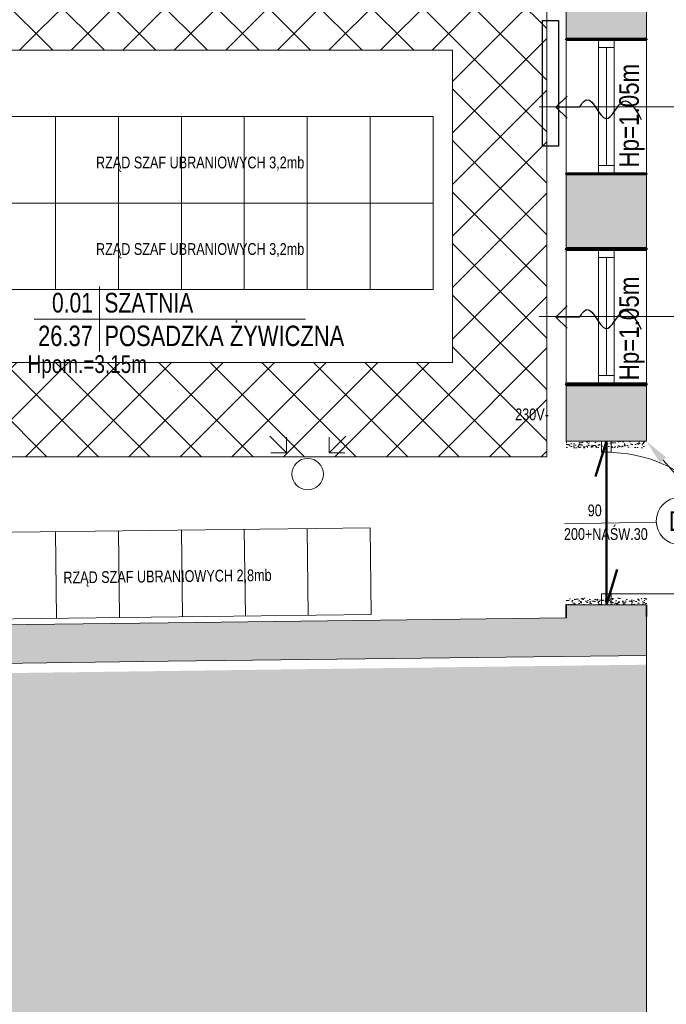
# Model space of a CAD drawing. Header units: millimetres. Extents: x 27490 to 108194, y -40520 to 41185.
# Tile 32 of 65: x 30097 to 30508, y -30400 to -29775. Entities that reach past the tile are written whole.
import ezdxf
from ezdxf import colors
from ezdxf.entities.mleader import LeaderData, LeaderLine
from ezdxf.enums import TextEntityAlignment as Align
from ezdxf.math import Vec2, Vec3

# ---------------------------------------------------------------- set-up
doc = ezdxf.new("R2010")
doc.units = ezdxf.units.MM
doc.layers.get('0').update_dxf_attribs({"lineweight": 18})
doc.layers.get('Defpoints').update_dxf_attribs({"lineweight": 18})
for name, color, linetype, lineweight in [('BA_met', 7, 'Continuous', 18), ('BA_sym', 7, 'Continuous', 18), ('BA_txc', 1, 'Continuous', 18), ('BA_txs', 2, 'Continuous', 18), ('Cienka', 7, 'Continuous', 18), ('mm_grzejniki', 30, 'Continuous', 30), ('mm_Wentylacja', 5, 'Continuous', 50), ('PG_WIDOKOWE_CIENKIE', 1, 'Continuous', 18), ('PG_WYMIARY', 1, 'Continuous', 18), ('PG_WYPOSAŻENIE', 1, 'Continuous', 18), ('PG_ŚCIANY_DZIAŁOWE', 3, 'Continuous', 18), ('PG_ŚCIANY_SŁUPY', 4, 'Continuous', 35), ('Przekrojowa', 60, 'Continuous', 18), ('WYBURZENIA', 160, 'Continuous', 30)]:
    doc.layers.add(name, color=color, linetype=linetype, lineweight=lineweight)
doc.styles.add('BIKTC', font='bikromsw.shx', dxfattribs={"width": 0.8})
doc.styles.add('BIKTS', font='bikromsw.shx', dxfattribs={"width": 0.85})
doc.styles.add('BIKWYM', font='BIKROMSW.SHX', dxfattribs={"width": 0.8})
doc.styles.add('ROMANS', font='bikromsw.shx', dxfattribs={"width": 0.8})
doc.styles.get("Standard").update_dxf_attribs({"font": 'arial.ttf'})
doc.dimstyles.new('BA_KR_50', dxfattribs={"dimscale": 0.5, "dimtxt": 25, "dimasz": 1.666667, "dimexe": 24, "dimexo": 0, "dimgap": 0, "dimtad": 0, "dimdec": 1, "dimrnd": 0.5, "dimzin": 9, "dimdsep": 46, "dimtxsty": 'BIKWYM', "dimblk": 'WYM-KR', "dimcen": 0, "dimdle": 20, "dimclrd": 256, "dimclre": 256, "dimclrt": 7, "dimadec": 0, "dimazin": 0, "dimtfac": 0.033333, "dimtdec": 1, "dimtmove": 0, "dimatfit": 3, "dimldrblk": 'WYM-KR', "dimfxl": 40, "dimfxlon": 1, "dimtvp": 0.8, "dimtolj": 1, "dimarcsym": 0})
pattern_1 = [(50, (-22681.607, 2584.853), (5.64772474, -0.49411165), [0.59055, -6.49605]), (355, (-22681.607, 2584.853), (-1.09254606, 5.9227622), [0.47244, -5.1968581]), (100.451445, (-22681.1365, 2584.812), (4.55517866, 5.4286503), [0.50189027, -5.5207976]), (46.1842, (-22681.607, 2586.428), (8.4034503, -1.3033122), [0.885825, -9.744075]), (96.635558, (-22680.907, 2586.319), (7.3595282, 7.6702099), [0.7528357, -8.2812039]), (351.184151, (-22681.607, 2586.428), (7.3595282, 7.6702099), [0.708659, -7.7952517]), (21, (-22680.82, 2586.0342), (4.70004613, -3.17022114), [0.59055, -6.49605]), (326, (-22680.82, 2586.034), (1.9158629, 5.70982695), [0.47244, -5.19684]), (71.451445, (-22680.428, 2585.77), (6.615909, 2.53960584), [0.50189027, -5.52078807]), (37.5, (-22681.6072, 2584.8531), (0.0957467, 2.621206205), [0, -5.133848, 0, -5.27558, 0, -5.216525]), (7.5, (-22681.6072, 2584.853), (2.07140954, 3.10559782), [0, -3.007868, 0, -5.015738, 0, -1.988185]), (327.5, (-22683.363, 2584.8531), (4.20330845, -0.177591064), [0, -1.9685, 0, -6.14172, 0, -8.14959]), (317.5, (-22684.1505, 2584.853), (4.59200462, 0.78822122), [0, -2.55905, 0, -4.078732, 0, -5.78739])]

# ---------------------------------------------------------------- blocks, each defined once
blk = doc.blocks.new('bikmet')
blk.add_line((0, 1.65), (0, -1.65))
at = {"style": 'ROMANS', "width": 0.8}
blk.add_attdef('NRPOM', text='', height=1, dxfattribs=at).set_placement((-0.333, 0.333), align=Align.RIGHT)
blk.add_attdef('NWAPOM', (0.25, 0.333), '', height=1, dxfattribs=at)
blk.add_attdef('RAREA', text='', height=1.042, dxfattribs=at).set_placement((-0.333, -0.333), align=Align.TOP_RIGHT)
blk.add_attdef('PODLOGA', text='', height=1.042, dxfattribs=at).set_placement((0.25, -0.333), align=Align.TOP_LEFT)
blk = doc.blocks.new('symdrz')
blk.add_lwpolyline([(-10, -30, -1), (-10, 30), (10, 30, -1), (10, -30)], format="xyb", close=True)
at = {"style": 'BIKTS', "width": 0.8}
blk.add_attdef('SZERDRZ', text='', height=25, dxfattribs=at).set_placement((77.1, 8.8), align=Align.CENTER)
blk.add_attdef('SYMDRZ', text='', height=25, dxfattribs=at).set_placement((0, 0), align=Align.MIDDLE)
blk.add_attdef('WYSDRZ', text='', height=25, dxfattribs=at).set_placement((77.1, -9.5), align=Align.TOP_CENTER)
blk = doc.blocks.new('WYM-KR')
at = {"linetype": 'ByBlock'}
blk.add_line((11.52, 0), (-11.52, 0), dxfattribs=at)
at = {"color": 7, "linetype": 'ByBlock'}
blk.add_line((6.24, 6.24), (-6.24, -6.24), dxfattribs=at)
blk = doc.blocks.new('*D762')
at = {"layer": 'Defpoints', "color": 0, "transparency": 16777216}
for p in [(29775.69, -29654.48), (30393.19, -29787.23), (30604.01, -29787.23)]:
    blk.add_point(p, dxfattribs=at)
at = {"layer": 'PG_WYMIARY', "lineweight": -2, "transparency": 16777216}
for p, q in [((30584.01, -29654.48), (30616.01, -29654.48)), ((30604.01, -29655.31), (30604.01, -29786.4)), ((30584.01, -29787.23), (30616.01, -29787.23))]:
    blk.add_line(p, q, dxfattribs=at)
at = {"layer": 'PG_WYMIARY', "lineweight": -2, "transparency": 16777216, "xscale": 0.8333333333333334, "yscale": 0.8333333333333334, "zscale": 0.8333333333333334}
for p, rotation in [((30604.01, -29654.48), 90), ((30604.01, -29787.23), 270)]:
    blk.add_blockref('WYM-KR', p, dxfattribs=dict(at, rotation=rotation))
at = {"layer": 'PG_WYMIARY', "color": 7, "transparency": 16777216, "insert": (30594.01, -29720.85), "char_height": 12.5, "attachment_point": 5, "rotation": 90, "style": 'BIKWYM'}
blk.add_mtext('\\A1;133', dxfattribs=at)
blk = doc.blocks.new('*D763')
at = {"layer": 'Defpoints', "color": 0, "transparency": 16777216}
for p in [(30393.19, -29787.23), (30393.19, -29872.23), (30604.01, -29872.23)]:
    blk.add_point(p, dxfattribs=at)
at = {"layer": 'PG_WYMIARY', "lineweight": -2, "transparency": 16777216}
for p, q in [((30584.01, -29787.23), (30616.01, -29787.23)), ((30604.01, -29788.06), (30604.01, -29871.4)), ((30584.01, -29872.23), (30616.01, -29872.23))]:
    blk.add_line(p, q, dxfattribs=at)
at = {"layer": 'PG_WYMIARY', "lineweight": -2, "transparency": 16777216, "xscale": 0.8333333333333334, "yscale": 0.8333333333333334, "zscale": 0.8333333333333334}
for p, rotation in [((30604.01, -29787.23), 90), ((30604.01, -29872.23), 270)]:
    blk.add_blockref('WYM-KR', p, dxfattribs=dict(at, rotation=rotation))
at = {"layer": 'PG_WYMIARY', "color": 7, "transparency": 16777216, "insert": (30594.01, -29829.73), "char_height": 12.5, "attachment_point": 5, "rotation": 90, "style": 'BIKWYM'}
blk.add_mtext('\\A1;85', dxfattribs=at)
blk = doc.blocks.new('*D764')
at = {"layer": 'Defpoints', "color": 0, "transparency": 16777216}
for p in [(30393.19, -29872.23), (30393.19, -29920.73), (30604.01, -29920.73)]:
    blk.add_point(p, dxfattribs=at)
at = {"layer": 'PG_WYMIARY', "lineweight": -2, "transparency": 16777216}
for p, q in [((30584.01, -29872.23), (30616.01, -29872.23)), ((30604.01, -29873.06), (30604.01, -29919.9)), ((30584.01, -29920.73), (30616.01, -29920.73))]:
    blk.add_line(p, q, dxfattribs=at)
at = {"layer": 'PG_WYMIARY', "lineweight": -2, "transparency": 16777216, "xscale": 0.8333333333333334, "yscale": 0.8333333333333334, "zscale": 0.8333333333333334}
for p, rotation in [((30604.01, -29872.23), 90), ((30604.01, -29920.73), 270)]:
    blk.add_blockref('WYM-KR', p, dxfattribs=dict(at, rotation=rotation))
at = {"layer": 'PG_WYMIARY', "color": 7, "transparency": 16777216, "insert": (30594.01, -29896.48), "char_height": 12.5, "attachment_point": 5, "rotation": 90, "style": 'BIKWYM'}
blk.add_mtext('\\A1;49', dxfattribs=at)
blk = doc.blocks.new('*D765')
at = {"layer": 'Defpoints', "color": 0, "transparency": 16777216}
for p in [(30393.19, -29920.73), (30393.19, -30005.73), (30604.01, -30005.73)]:
    blk.add_point(p, dxfattribs=at)
at = {"layer": 'PG_WYMIARY', "lineweight": -2, "transparency": 16777216}
for p, q in [((30584.01, -29920.73), (30616.01, -29920.73)), ((30604.01, -29921.56), (30604.01, -30004.9)), ((30584.01, -30005.73), (30616.01, -30005.73))]:
    blk.add_line(p, q, dxfattribs=at)
at = {"layer": 'PG_WYMIARY', "lineweight": -2, "transparency": 16777216, "xscale": 0.8333333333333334, "yscale": 0.8333333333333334, "zscale": 0.8333333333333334}
for p, rotation in [((30604.01, -29920.73), 90), ((30604.01, -30005.73), 270)]:
    blk.add_blockref('WYM-KR', p, dxfattribs=dict(at, rotation=rotation))
at = {"layer": 'PG_WYMIARY', "color": 7, "transparency": 16777216, "insert": (30594.01, -29963.23), "char_height": 12.5, "attachment_point": 5, "rotation": 90, "style": 'BIKWYM'}
blk.add_mtext('\\A1;85', dxfattribs=at)
blk = doc.blocks.new('*D766')
at = {"layer": 'Defpoints', "color": 0, "transparency": 16777216}
for p in [(30393.19, -30005.73), (30393.19, -30042.48), (30604.01, -30042.48)]:
    blk.add_point(p, dxfattribs=at)
at = {"layer": 'PG_WYMIARY', "lineweight": -2, "transparency": 16777216}
for p, q in [((30584.01, -30005.73), (30616.01, -30005.73)), ((30604.01, -30006.56), (30604.01, -30041.65)), ((30584.01, -30042.48), (30616.01, -30042.48))]:
    blk.add_line(p, q, dxfattribs=at)
at = {"layer": 'PG_WYMIARY', "lineweight": -2, "transparency": 16777216, "xscale": 0.8333333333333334, "yscale": 0.8333333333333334, "zscale": 0.8333333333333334}
for p, rotation in [((30604.01, -30005.73), 90), ((30604.01, -30042.48), 270)]:
    blk.add_blockref('WYM-KR', p, dxfattribs=dict(at, rotation=rotation))
at = {"layer": 'PG_WYMIARY', "color": 7, "transparency": 16777216, "insert": (30594.01, -30024.11), "char_height": 12.5, "attachment_point": 5, "rotation": 90, "style": 'BIKWYM'}
blk.add_mtext('\\A1;37', dxfattribs=at)
blk = doc.blocks.new('*D767')
at = {"layer": 'Defpoints', "color": 0, "transparency": 16777216}
for p in [(30393.19, -30042.48), (30393.19, -30146.48), (30604.01, -30146.48)]:
    blk.add_point(p, dxfattribs=at)
at = {"layer": 'PG_WYMIARY', "lineweight": -2, "transparency": 16777216}
for p, q in [((30584.01, -30042.48), (30616.01, -30042.48)), ((30604.01, -30043.31), (30604.01, -30145.65)), ((30584.01, -30146.48), (30616.01, -30146.48))]:
    blk.add_line(p, q, dxfattribs=at)
at = {"layer": 'PG_WYMIARY', "lineweight": -2, "transparency": 16777216, "xscale": 0.8333333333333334, "yscale": 0.8333333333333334, "zscale": 0.8333333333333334}
for p, rotation in [((30604.01, -30042.48), 90), ((30604.01, -30146.48), 270)]:
    blk.add_blockref('WYM-KR', p, dxfattribs=dict(at, rotation=rotation))
at = {"layer": 'PG_WYMIARY', "color": 7, "transparency": 16777216, "insert": (30594.01, -30094.48), "char_height": 12.5, "attachment_point": 5, "rotation": 90, "style": 'BIKWYM'}
blk.add_mtext('\\A1;104', dxfattribs=at)
blk = doc.blocks.new('podciecie')
at = {"layer": 'mm_Wentylacja', "color": 142, "lineweight": 30}
for p, q in [((23288, -37575.5), (23288, -37590.5)), ((23288, -37590.5), (23280.93, -37583.43)), ((23288, -37590.5), (23295.07, -37583.43))]:
    blk.add_line(p, q, dxfattribs=at)
blk.add_spline([(23288, -37575.5), (23283.25, -37570.75), (23295.25, -37558.75), (23284.25, -37547.75), (23295.75, -37536.25)], degree=3, dxfattribs=at)
blk = doc.blocks.new('A$C92ba3dc0')
at = {"layer": 'mm_Wentylacja', "color": 2, "lineweight": 30, "rotation": 270}
for p in [(37588.45, 25538.37), (37588.45, 25404.92)]:
    blk.add_blockref('podciecie', p, dxfattribs=at)
blk = doc.blocks.new('A$C2afebbaf')
at = {"layer": 'mm_Wentylacja', "color": 142, "lineweight": 20}
for p, q in [((-184, 2041.26), (-173.39, 2030.65)), ((-173.39, 2030.65), (-173.39, 2040.65)), ((-135.72, 2041.26), (-146.32, 2030.65)), ((-146.32, 2030.65), (-146.32, 2040.65)), ((-173.39, 2030.65), (-183.39, 2030.65)), ((-146.32, 2030.65), (-136.32, 2030.65))]:
    blk.add_line(p, q, dxfattribs=at)
at = {"layer": 'mm_Wentylacja', "color": 1, "lineweight": 20}
blk.add_circle((-159.86, 2017.12), 10, dxfattribs=at)
blk = doc.blocks.new('A$C52335042')
at = {"layer": 'mm_grzejniki', "lineweight": 30}
blk.add_lwpolyline([(-10.5, 2305.55), (-0.5, 2305.55), (-0.5, 2225.55), (-10.5, 2225.55)], close=True, dxfattribs=at)

msp = doc.modelspace()

# ---------------------------------------------------------------- hatches: boundary and pattern name
at = {"lineweight": 20, "true_color": 0x939598}
h = msp.add_hatch(dxfattribs=at)
h.set_pattern_fill('ANGLE', color=252, scale=2, angle=45)
h.set_pattern_definition([(45, (-22663.192, -4525.025), (-9.8782817, 9.8782817), [10.16, -3.81]), (135, (-22663.192, -4525.025), (-9.8782817, -9.8782817), [10.16, -3.81])])
h.paths.add_polyline_path([(30064.36, -30534.96), (29856.75, -30534.96), (29856.75, -31083.61), (30495.24, -31083.61), (30495.12, -30184.5), (30444.13, -30185.12), (30444.24, -30185.15), (30064.36, -30190.15)])
at = {"layer": 'PG_WYPOSAŻENIE', "true_color": 0x636466}
h = msp.add_hatch(dxfattribs=at)
h.set_pattern_fill('ANSI37', color=251, scale=7.3)
h.set_pattern_definition([(45, (-22681.607, 2584.853), (-16.388967, 16.388967), []), (135, (-22681.607, 2584.853), (-16.388967, -16.388967), [])])
h.paths.add_polyline_path([(30014.03, -29992.32), (30371.9, -29992.32), (30371.9, -29793.92), (30014.03, -29793.92)], flags=16)
h.paths.add_polyline_path([(29954.03, -30159.73), (29954.03, -29733.92), (30418.24, -29733.92), (30418.24, -29751.23), (30431.9, -29751.23), (30431.9, -30052.32), (30014.03, -30052.32), (30014.03, -30159.73)])
at = {"layer": 'PG_ŚCIANY_DZIAŁOWE', "true_color": 0x939598, "transparency": 33554610}
h = msp.add_hatch(color=252, dxfattribs=at)
h.dxf.hatch_style = 1
h.paths.add_polyline_path([(30495.24, -29654.48), (30412.74, -29654.48), (30412.74, -29711.73), (30418.24, -29711.73), (30418.24, -29751.23), (30431.9, -29751.23), (30444.24, -29751.23), (30444.24, -29786.73), (30495.24, -29786.73)])
h = msp.add_hatch(color=252, dxfattribs=at)
h.dxf.hatch_style = 1
h.paths.add_polyline_path([(30495.24, -29872.73), (30444.24, -29872.73), (30444.24, -29919.73), (30495.24, -29919.73)])
h = msp.add_hatch(color=252, dxfattribs=at)
h.dxf.hatch_style = 1
h.paths.add_polyline_path([(30495.24, -30006.73), (30444.24, -30006.73), (30444.24, -30042.48), (30495.24, -30042.48)])
h = msp.add_hatch(color=252, dxfattribs=at)
h.dxf.hatch_style = 1
h.paths.add_polyline_path([(30495.24, -30154.11), (30495.24, -30146.48), (30444.24, -30146.48), (30444.24, -30154.73), (30191.24, -30157.8), (30071.24, -30159.25), (30031.74, -30159.73), (30031.74, -30506.23), (30031.74, -30527.73), (30056.24, -30527.73), (30056.24, -30183.94), (30191.24, -30182.3), (30495.24, -30178.61)])
at = {"layer": 'WYBURZENIA', "lineweight": 18, "true_color": 0x636466, "transparency": 33554674}
h = msp.add_hatch(dxfattribs=at)
h.set_pattern_fill('AR-CONC', color=251, scale=0.031)
h.set_pattern_definition(pattern_1)
h.paths.add_polyline_path([(30444.24, -30042.48), (30495.24, -30042.48), (30495.24, -30046.73), (30444.24, -30046.73)])
h = msp.add_hatch(dxfattribs=at)
h.set_pattern_fill('AR-CONC', color=251, scale=0.031)
h.set_pattern_definition(pattern_1)
h.paths.add_polyline_path([(30444.24, -30142.23), (30495.24, -30142.23), (30495.24, -30146.48), (30444.24, -30146.48)])

# ---------------------------------------------------------------- linework, layer by layer
at = {"lineweight": 20}
for p, q in [((30495.24, -30042.48), (30495.24, -29654.48)), ((30444.24, -30042.48), (30444.24, -29751.23)), ((30444.24, -29786.73), (30495.24, -29786.73)), ((30474.74, -29787.23), (30464.74, -29787.23)), ((30533.76, -29829.95), (30426.95, -29829.95)), ((30474.74, -29872.23), (30464.74, -29872.23)), ((30444.24, -29919.73), (30495.24, -29919.73)), ((30444.24, -29919.73), (30495.24, -29919.73)), ((30444.24, -29919.73), (30495.24, -29919.73)), ((30474.74, -29920.73), (30464.74, -29920.73)), ((30533.76, -29963.23), (30426.95, -29963.23)), ((30444.24, -30006.73), (30495.24, -30006.73)), ((30474.74, -30005.73), (30464.74, -30005.73)), ((30444.24, -30042.48), (30495.24, -30042.48)), ((30469.74, -30139.48), (30559.74, -30139.48)), ((30444.24, -30154.73), (30444.24, -30146.48)), ((30444.24, -30146.48), (30495.24, -30146.48)), ((30071.24, -30159.25), (30191.24, -30157.8)), ((30444.24, -30154.73), (30191.24, -30157.8)), ((30191.24, -30182.3), (30056.24, -30183.94)), ((30495.24, -30178.61), (30191.24, -30182.3))]:
    msp.add_line(p, q, dxfattribs=at)
for p, q in [((30464.74, -29872.23), (30464.74, -29787.23)), ((30474.74, -29872.23), (30474.74, -29787.23)), ((30474.74, -29792.23), (30464.74, -29792.23)), ((30469.74, -29867.23), (30469.74, -29792.23)), ((30474.74, -29867.23), (30464.74, -29867.23)), ((30464.74, -30005.73), (30464.74, -29920.73)), ((30474.74, -29925.73), (30464.74, -29925.73)), ((30469.74, -30000.73), (30469.74, -29925.73)), ((30474.74, -30005.73), (30474.74, -29920.73)), ((30474.74, -30000.73), (30464.74, -30000.73)), ((30466.74, -30042.48), (30472.74, -30042.48)), ((30466.74, -30042.48), (30466.74, -30049.48)), ((30472.74, -30049.48), (30472.74, -30042.48)), ((30466.74, -30049.48), (30472.74, -30049.48)), ((30466.74, -30139.48), (30472.74, -30139.48)), ((30466.74, -30146.48), (30466.74, -30139.48)), ((30472.74, -30139.48), (30472.74, -30146.48)), ((30466.74, -30146.48), (30472.74, -30146.48)), ((30495.24, -31309.48), (30495.24, -30154.11))]:
    msp.add_line(p, q)
msp.add_arc((30469.74, -30139.48), 90, 0, 90, dxfattribs=at)
at = {"layer": 'BA_met', "color": 18, "true_color": 0x000000}
msp.add_line((30106.07, -29964.81), (30278.49, -29964.81), dxfattribs=at)
at = {"layer": 'Cienka'}
msp.add_line((30443.21, -30095.01), (30501.47, -30093.85), dxfattribs=at)
at = {"layer": 'PG_WIDOKOWE_CIENKIE', "color": 18, "lineweight": 50, "true_color": 0x000000}
for p, q in [((30469.74, -30042.48), (30462.94, -30064.94)), ((30469.74, -30146.48), (30469.74, -30042.48)), ((30476.55, -30124.02), (30469.74, -30146.48))]:
    msp.add_line(p, q, dxfattribs=at)
for points in [[(30444.24, -29786.73), (30495.24, -29786.73), (30495.24, -29787.23), (30444.24, -29787.23)], [(30444.24, -29872.23), (30495.24, -29872.23), (30495.24, -29872.73), (30444.24, -29872.73)], [(30444.24, -29919.73), (30495.24, -29919.73), (30495.24, -29920.73), (30444.24, -29920.73)], [(30444.24, -30005.73), (30495.24, -30005.73), (30495.24, -30006.73), (30444.24, -30006.73)]]:
    msp.add_lwpolyline(points, close=True, dxfattribs=at)
at = {"layer": 'PG_WYPOSAŻENIE', "color": 251, "true_color": 0x636466}
for p, q in [((30119.56, -29836.11), (30119.56, -29891.11)), ((30159.56, -29836.11), (30159.56, -29891.11)), ((30199.56, -29836.11), (30199.56, -29891.11)), ((30239.56, -29836.11), (30239.56, -29891.11)), ((30279.56, -29836.11), (30279.56, -29891.11)), ((30319.56, -29836.11), (30319.56, -29891.11)), ((30359.56, -29836.11), (30359.56, -29891.11)), ((30119.56, -29891.11), (30119.56, -29946.11)), ((30159.56, -29891.11), (30159.56, -29946.11)), ((30199.56, -29891.11), (30199.56, -29946.11)), ((30239.56, -29891.11), (30239.56, -29946.11)), ((30279.56, -29891.11), (30279.56, -29946.11)), ((30319.56, -29891.11), (30319.56, -29946.11)), ((30359.56, -29891.11), (30359.56, -29946.11)), ((30119.58, -30099.99), (30120.25, -30154.98)), ((30159.58, -30099.5), (30160.25, -30154.5)), ((30199.58, -30099.02), (30200.24, -30154.02)), ((30239.57, -30098.53), (30240.24, -30153.53)), ((30279.57, -30098.05), (30280.24, -30153.05)), ((30319.57, -30097.56), (30320.24, -30152.56))]:
    msp.add_line(p, q, dxfattribs=at)
for points in [[(29954.03, -30159.73), (29954.03, -29733.92), (30418.24, -29733.92), (30418.24, -29751.23), (30431.9, -29751.23), (30431.9, -30052.32), (30014.03, -30052.32), (30014.03, -30159.73), (29954.03, -30159.73)], [(30014.03, -29992.32), (30371.9, -29992.32), (30371.9, -29793.92), (30014.03, -29793.92), (30014.03, -29992.32)]]:
    msp.add_lwpolyline(points, dxfattribs=at)
for points in [[(30359.56, -29891.11), (30039.56, -29891.11), (30039.56, -29836.11), (30359.56, -29836.11)], [(30359.56, -29946.11), (30039.56, -29946.11), (30039.56, -29891.11), (30359.56, -29891.11)], [(30320.24, -30152.56), (30040.26, -30155.95), (30039.59, -30100.96), (30319.57, -30097.56)]]:
    msp.add_lwpolyline(points, close=True, dxfattribs=at)
at = {"layer": 'PG_ŚCIANY_SŁUPY', "color": 18, "true_color": 0x000000}
for p, q in [((30444.24, -30154.73), (30444.24, -30146.48)), ((30495.24, -30154.11), (30495.24, -30146.48))]:
    msp.add_line(p, q, dxfattribs=at)

# ---------------------------------------------------------------- block references
at = {"layer": 'BA_met', "color": 18, "true_color": 0x000000, "xscale": 12.5, "yscale": 12.5, "zscale": 12.5}
msp.add_blockref('bikmet', (30147.49, -29964.81), dxfattribs=at).add_auto_attribs({'NRPOM': '0.01', 'NWAPOM': 'SZATNIA', 'RAREA': '26.37', 'PODLOGA': 'POSADZKA ŻYWICZNA'})
at = {"layer": 'BA_sym', "color": 18, "true_color": 0x000000}
ref = msp.add_blockref('symdrz', (30521.46, -30093.18), dxfattribs=dict(at, xscale=0.5000000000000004, yscale=0.5000000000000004, zscale=0.5000000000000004, rotation=2.364552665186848e-06))
ref.add_attrib('Symdrz', 'Dz2', dxfattribs={"height": 12.5, "rotation": 0, "style": 'BIKTS', "width": 0.8}).set_placement((30521.46, -30093.18), align=Align.MIDDLE_CENTER)
ref.add_attrib('Szerdrz', '90', dxfattribs={"layer": 'BA_txc', "height": 7.5, "rotation": 0, "style": 'BIKTS', "width": 0.8}).set_placement((30462.36, -30086.43), align=Align.MIDDLE_CENTER)
ref.add_attrib('Wysdrz', '200+NAŚW.30', dxfattribs={"layer": 'BA_txc', "height": 7.5, "rotation": 0, "style": 'BIKTS', "width": 0.8}).set_placement((30469.42, -30101.46), align=Align.MIDDLE_CENTER)
at = {"layer": 'Przekrojowa'}
for name in ['A$C52335042', 'A$C92ba3dc0', 'A$C2afebbaf']:
    msp.add_blockref(name, (30439.74, -32080.48), dxfattribs=at)

# ---------------------------------------------------------------- texts
at = {"layer": 'BA_txs', "color": 18, "true_color": 0x000000, "style": 'BIKTS', "width": 0.85}
for p in [(30490.4, -29868.51), (30490.4, -30003.78)]:
    msp.add_text('Hp=1.05m', height=12.5, rotation=90, dxfattribs=at).set_placement(p)
at = {"layer": 'PG_WYPOSAŻENIE', "color": 18, "true_color": 0x000000, "attachment_point": 1, "style": 'BIKTC'}
for s, width, gutter_width, insert, char_height, rotation in [('RZĄD SZAF UBRANIOWYCH 3,2mb', 650.6795, 50, (30145.28, -29861.54), 7.5, 360), ('RZĄD SZAF UBRANIOWYCH 3,2mb', 650.6795, 50, (30145.28, -29916.54), 7.5, 360), ('Hpom.=3,15m', 976.0193, 75, (30101.78, -29987.8), 11.25, 360), ('230V-', 650.6795, 50, (30411.77, -30021.63), 7.5, 360), ('RZĄD SZAF UBRANIOWYCH 2,8mb', 650.6795, 50, (30124.48, -30125.36), 7.5, 0.69446)]:
    msp.add_mtext_dynamic_manual_height_columns(s, width=width, gutter_width=gutter_width, heights=[0], dxfattribs=dict(at, insert=insert, char_height=char_height, rotation=rotation))

# ---------------------------------------------------------------- dimensions: what is measured, and where the dimension line sits
at = {"layer": 'PG_WYMIARY'}
for base, p1, p2, picture, middle in [((30604.01, -29787.23), (29775.69, -29654.48), (30393.19, -29787.23), '*D762', (30594.01, -29720.85)), ((30604.01, -29872.23), (30393.19, -29787.23), (30393.19, -29872.23), '*D763', (30594.01, -29829.73)), ((30604.0072452, -29920.73026819), (30393.19214502, -29872.23026819), (30393.19214502, -29920.73026819), '*D764', (30594.0072452, -29896.48026819)), ((30604.01, -30005.73), (30393.19, -29920.73), (30393.19, -30005.73), '*D765', (30594.01, -29963.23)), ((30604.01, -30042.48), (30393.19, -30005.73), (30393.19, -30042.48), '*D766', (30594.01, -30024.11)), ((30604.01, -30146.48), (30393.19, -30042.48), (30393.19, -30146.48), '*D767', (30594.01, -30094.48))]:
    dim = msp.add_linear_dim(base=base, p1=p1, p2=p2, angle=90, dimstyle='BA_KR_50', override={"dimdec": 0, "dimtmove": 1}, dxfattribs=at)
    dim.commit()
    dim.dimension.update_dxf_attribs({"geometry": picture, "text_midpoint": middle})

# ---------------------------------------------------------------- leaders
at = {"layer": 'Cienka'}
ml = msp.add_multileader_mtext('Standard', dxfattribs=at)
ml.set_content('', color=256)
ml.set_leader_properties()
ml.build(insert=Vec2(0, 0))
ml.multileader.update_dxf_attribs({"arrow_head_size": 16, "scale": 4})
ctx = ml.context
ctx.base_point, ctx.scale, ctx.char_height, ctx.arrow_head_size, ctx.landing_gap_size, ctx.plane_origin, ctx.plane_x_axis, ctx.plane_y_axis = Vec3(30581.78, -30320.42), 4, 16, 16, 8, Vec3(30718.69, -29696.66), Vec3(0, 1), Vec3(-1, 0)
ctx.text_align_type = 2
notes = []
notes.append((ctx, [(0, (1, 1, 0), (30581.78, -30140.41), (0, -1), 164.01, [(1, [(30495.24, -30042.48)], 0, [])])]))
ctx.mtext.insert, ctx.mtext.text_direction, ctx.mtext.rotation, ctx.mtext.alignment, ctx.mtext.flow_direction = Vec3(30573.78, -30312.42), Vec3(0, 1), 1.570796, 3, 5
for ctx, leaders in notes:
    for number, flags, end, landing, length, lines in leaders:
        leader = LeaderData()
        leader.index, (leader.has_last_leader_line, leader.has_dogleg_vector, leader.attachment_direction) = number, flags
        leader.last_leader_point, leader.dogleg_vector, leader.dogleg_length = Vec3(end), Vec3(landing), length
        for number, points, colour, breaks in lines:
            line = LeaderLine()
            line.index, line.vertices, line.color, line.breaks = number, Vec3.list(points), colors.encode_raw_color(colour), breaks
            leader.lines.append(line)
        ctx.leaders.append(leader)

doc.saveas('drawing.dxf')
